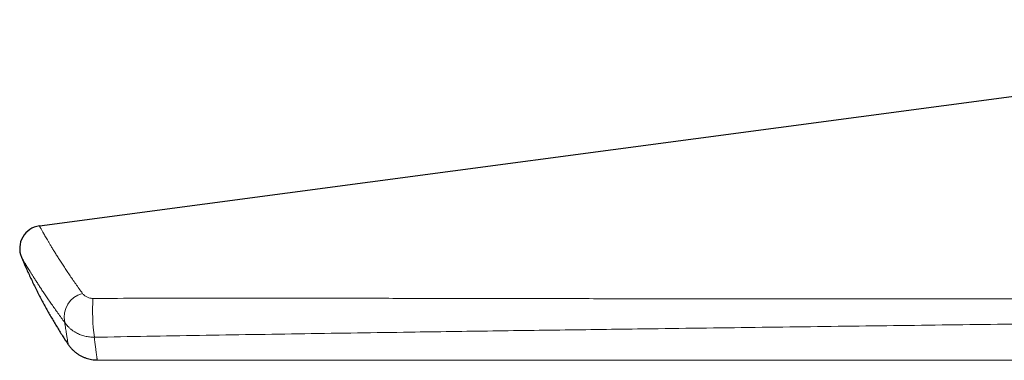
# Model space of a CAD drawing. Header units: millimetres. Extents: x 8 to 869, y 12 to 812.
# Tile 23 of 230: x 41 to 97, y 728 to 748. Entities that reach past the tile are written whole.
import ezdxf

# ---------------------------------------------------------------- set-up
doc = ezdxf.new("R2010")
doc.units = ezdxf.units.MM

msp = doc.modelspace()

# ---------------------------------------------------------------- linework, layer by layer
at = {"color": 7, "linetype": 'Continuous', "lineweight": 30}
for p, q in [((41.695, 736.027), (130.515, 747.86)), ((43.347, 729.23), (43.347, 729.23)), ((45.008, 728.342), (98.861, 728.319))]:
    msp.add_line(p, q, dxfattribs=at)
msp.add_arc((41.867, 734.738), 1.3, 97.5887, 202.5245, dxfattribs=at)
at = {"color": 252, "linetype": 'Continuous', "lineweight": 0}
for centre, radius, start, end in [((44.504, 730.801), 1.391, 103.8578, 192.7613), ((56.301, 731.152), 11.555, 176.435, 187.5001)]:
    msp.add_arc(centre, radius, start, end, dxfattribs=at)
for points, knots in [([(44.171, 732.151), (44.104, 732.244), (43.969, 732.43), (43.778, 732.701), (43.593, 732.967), (43.417, 733.225), (43.249, 733.475), (43.089, 733.717), (42.939, 733.948), (42.797, 734.17), (42.664, 734.381), (42.54, 734.581), (42.424, 734.771), (42.321, 734.94), (42.23, 735.092), (42.151, 735.227), (42.077, 735.353), (42.01, 735.468), (41.95, 735.573), (41.896, 735.667), (41.849, 735.751), (41.808, 735.824), (41.773, 735.886), (41.745, 735.937), (41.723, 735.977), (41.707, 736.006), (41.697, 736.024), (41.696, 736.026), (41.695, 736.027)], [0, 0, 0, 0, 0.040975, 0.082071, 0.123322, 0.164778, 0.206357, 0.247903, 0.289343, 0.330734, 0.372116, 0.41353, 0.455021, 0.49663, 0.532464, 0.568447, 0.604494, 0.640519, 0.676459, 0.712329, 0.74815, 0.783954, 0.819773, 0.855631, 0.891556, 0.927574, 0.963713, 1, 1, 1, 1]), ([(40.666, 734.24), (40.667, 734.239), (40.668, 734.237), (40.678, 734.22), (40.694, 734.193), (40.716, 734.155), (40.745, 734.106), (40.78, 734.047), (40.822, 733.977), (40.869, 733.897), (40.924, 733.806), (40.984, 733.706), (41.052, 733.595), (41.125, 733.474), (41.205, 733.345), (41.296, 733.199), (41.399, 733.035), (41.516, 732.852), (41.64, 732.659), (41.774, 732.455), (41.915, 732.24), (42.066, 732.016), (42.225, 731.782), (42.394, 731.539), (42.57, 731.288), (42.754, 731.03), (42.946, 730.765), (43.08, 730.584), (43.147, 730.494)], [0, 0, 0, 0, 0.03577, 0.071388, 0.106887, 0.142305, 0.177675, 0.213032, 0.248409, 0.283839, 0.319354, 0.354988, 0.390763, 0.426618, 0.462467, 0.498225, 0.539822, 0.581377, 0.622933, 0.664535, 0.706223, 0.748039, 0.790043, 0.832167, 0.874254, 0.916224, 0.958127, 1, 1, 1, 1]), ([(44.768, 731.87), (44.746, 731.871), (44.703, 731.872), (44.64, 731.879), (44.569, 731.893), (44.49, 731.916), (44.409, 731.951), (44.336, 731.993), (44.272, 732.042), (44.216, 732.094), (44.186, 732.132), (44.171, 732.151)], [0, 0, 0, 0, 0.08118, 0.161981, 0.243172, 0.367141, 0.491744, 0.617794, 0.744841, 0.871815, 1, 1, 1, 1]), ([(102.516, 731.866), (101.168, 731.863), (98.472, 731.856), (94.429, 731.85), (90.386, 731.846), (86.342, 731.845), (82.299, 731.846), (78.256, 731.849), (74.212, 731.854), (70.331, 731.861), (66.612, 731.867), (63.054, 731.873), (59.497, 731.878), (56.195, 731.881), (53.147, 731.882), (50.353, 731.881), (47.56, 731.878), (45.699, 731.873), (44.768, 731.87)], [0, 0, 0, 0, 0.0699615, 0.1399259, 0.2098938, 0.2798655, 0.3498417, 0.419823, 0.4898105, 0.5598053, 0.6214074, 0.6830159, 0.7446313, 0.8062546, 0.8546795, 0.9031112, 0.9515509, 1, 1, 1, 1]), ([(43.147, 730.494), (43.175, 730.454), (43.231, 730.375), (43.328, 730.264), (43.435, 730.158), (43.555, 730.059), (43.685, 729.967), (43.814, 729.891), (43.939, 729.83), (44.057, 729.781), (44.18, 729.738), (44.307, 729.703), (44.438, 729.676), (44.571, 729.656), (44.707, 729.644), (44.798, 729.644), (44.844, 729.643)], [0, 0, 0, 0, 0.077328, 0.155196, 0.234091, 0.314592, 0.39657, 0.479512, 0.542344, 0.606116, 0.670882, 0.735968, 0.80111, 0.866683, 0.932901, 1, 1, 1, 1]), ([(43.347, 729.23), (43.347, 729.231), (43.346, 729.233), (43.343, 729.252), (43.338, 729.281), (43.331, 729.323), (43.322, 729.377), (43.311, 729.444), (43.298, 729.523), (43.283, 729.616), (43.265, 729.724), (43.246, 729.848), (43.224, 729.987), (43.2, 730.14), (43.175, 730.307), (43.157, 730.431), (43.147, 730.494)], [0, 0, 0, 0, 0.0692314, 0.1387323, 0.2082893, 0.2779244, 0.3476603, 0.41752, 0.4875271, 0.5577218, 0.6314887, 0.705356, 0.7791752, 0.8528667, 0.926465, 1, 1, 1, 1]), ([(44.844, 729.643), (45.849, 729.661), (47.858, 729.697), (50.872, 729.748), (53.887, 729.797), (56.902, 729.845), (59.918, 729.89), (63.509, 729.944), (67.675, 730.004), (72.416, 730.069), (77.694, 730.141), (83.509, 730.218), (89.86, 730.3), (96.212, 730.382), (100.447, 730.436), (102.565, 730.463)], [0, 0, 0, 0, 0.0522724, 0.1045419, 0.1568097, 0.2090765, 0.2613429, 0.3136095, 0.3957431, 0.4778765, 0.5600091, 0.6700072, 0.780005, 0.8900027, 1, 1, 1, 1]), ([(45.008, 728.342), (45.008, 728.343), (45.008, 728.345), (45.005, 728.364), (45.001, 728.394), (44.996, 728.437), (44.988, 728.492), (44.979, 728.561), (44.968, 728.642), (44.956, 728.733), (44.944, 728.832), (44.93, 728.939), (44.915, 729.057), (44.899, 729.186), (44.882, 729.327), (44.864, 729.478), (44.851, 729.588), (44.844, 729.643)], [0, 0, 0, 0, 0.068914, 0.138326, 0.207802, 0.277368, 0.347051, 0.416878, 0.486877, 0.557101, 0.620357, 0.683705, 0.747048, 0.810323, 0.873557, 0.936774, 1, 1, 1, 1])]:
    msp.add_open_spline(points, degree=3, knots=knots, dxfattribs=at)
at = {"color": 7, "linetype": 'Continuous', "lineweight": 30}
for points, knots in [([(40.667, 734.24), (40.746, 734.053), (40.908, 733.667), (41.17, 733.091), (41.449, 732.509), (41.741, 731.933), (42.044, 731.368), (42.358, 730.812), (42.682, 730.268), (43.01, 729.739), (43.237, 729.397), (43.347, 729.23)], [0, 0, 0, 0, 0.107204, 0.220504, 0.333877, 0.447296, 0.560732, 0.672133, 0.783497, 0.894797, 1, 1, 1, 1]), ([(43.347, 729.23), (43.377, 729.187), (43.438, 729.1), (43.544, 728.978), (43.66, 728.863), (43.786, 728.757), (43.922, 728.661), (44.065, 728.576), (44.216, 728.504), (44.371, 728.444), (44.529, 728.398), (44.689, 728.366), (44.849, 728.345), (44.956, 728.343), (45.008, 728.342)], [0, 0, 0, 0, 0.080785, 0.162926, 0.246186, 0.330304, 0.415005, 0.5, 0.584995, 0.669696, 0.753814, 0.837074, 0.919215, 1, 1, 1, 1])]:
    msp.add_open_spline(points, degree=3, knots=knots, dxfattribs=at)

doc.saveas('drawing.dxf')
